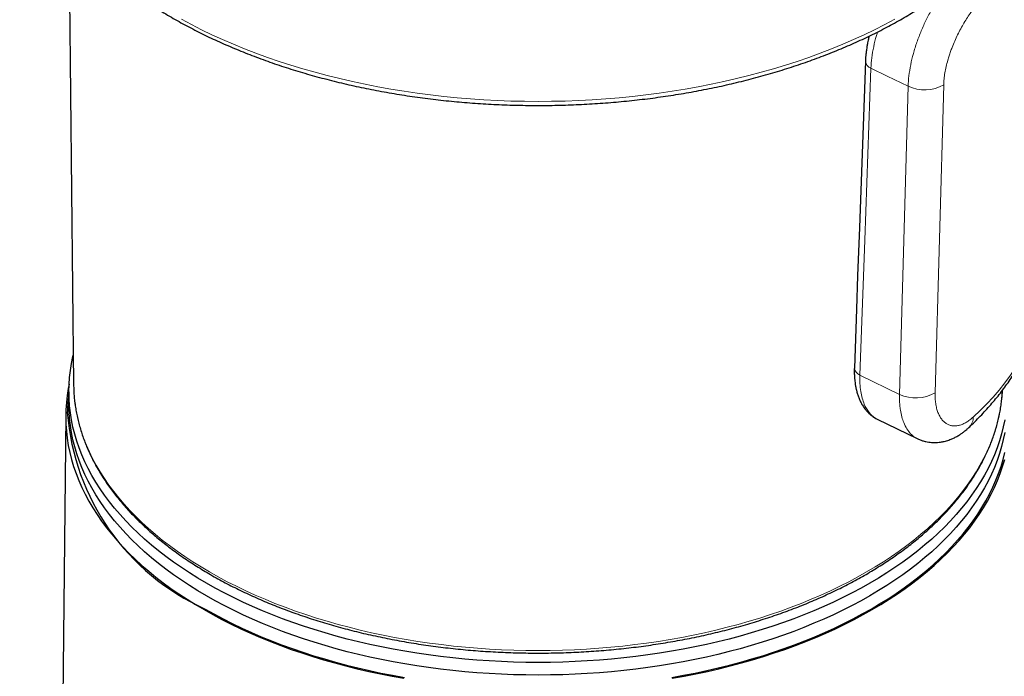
# Model space of a CAD drawing. Header units: millimetres. Extents: x 8 to 927, y 12 to 1100.
# Tile 12 of 31: x 665 to 697, y 297 to 318. Entities that reach past the tile are written whole.
import ezdxf

# ---------------------------------------------------------------- set-up
doc = ezdxf.new("R2010")
doc.units = ezdxf.units.MM

msp = doc.modelspace()

# ---------------------------------------------------------------- linework, layer by layer
at = {"color": 7, "linetype": 'Continuous', "lineweight": 30}
for p, q in [((666.493, 320.657), (666.649, 306.053)), ((666.5, 305.806), (666.5, 305.398)), ((696.644, 305.828), (696.645, 305.847)), ((666.396, 305.045), (665.835, 250.012)), ((692.601, 304.92), (693.894, 304.29)), ((693.895, 304.29), (693.889, 304.292))]:
    msp.add_line(p, q, dxfattribs=at)
at = {"color": 8, "linetype": 'Continuous', "lineweight": 0}
for p, q in [((694.748, 315.723), (694.471, 305.77)), ((693.321, 305.721), (693.598, 315.674)), ((692.04, 306.345), (693.321, 305.721))]:
    msp.add_line(p, q, dxfattribs=at)
at = {"color": 8, "linetype": 'Continuous', "lineweight": 0, "flags": 128}
for points in [[(693.168, 317.838), (692.846, 317.666), (692.517, 317.499), (692.18, 317.338), (691.836, 317.181), (691.485, 317.03), (691.128, 316.884), (690.763, 316.743), (690.393, 316.608), (690.016, 316.479), (689.634, 316.356), (689.247, 316.238), (688.854, 316.126), (688.456, 316.02), (688.053, 315.92), (687.647, 315.827), (687.236, 315.739), (686.821, 315.658), (686.403, 315.583), (685.981, 315.514), (685.556, 315.452), (685.129, 315.396), (684.699, 315.347), (684.268, 315.304), (683.834, 315.268), (683.399, 315.238), (682.963, 315.215), (682.526, 315.198), (682.088, 315.188), (681.65, 315.185), (681.212, 315.188), (680.775, 315.198), (680.337, 315.215), (679.901, 315.238), (679.466, 315.268), (679.033, 315.304), (678.601, 315.347), (678.171, 315.396), (677.744, 315.452), (677.32, 315.514), (676.898, 315.583), (676.48, 315.658), (676.065, 315.739), (675.654, 315.827), (675.247, 315.92), (674.844, 316.02), (674.447, 316.126), (674.054, 316.238), (673.666, 316.356), (673.284, 316.479), (672.907, 316.608), (672.537, 316.743), (672.173, 316.884), (671.815, 317.03), (671.464, 317.181), (671.12, 317.338), (670.783, 317.499), (670.454, 317.666), (670.132, 317.838)], [(692.398, 316.259), (692.198, 310.707), (692.04, 306.345)], [(693.598, 315.674), (692.926, 316.002), (692.398, 316.259)], [(666.657, 305.821), (666.669, 305.653), (666.695, 305.427), (666.731, 305.201), (666.777, 304.976), (666.833, 304.752), (666.9, 304.528), (666.976, 304.306), (667.063, 304.085), (667.16, 303.865), (667.266, 303.647), (667.383, 303.43), (667.509, 303.215), (667.645, 303.003), (667.79, 302.792), (667.945, 302.584), (668.11, 302.378), (668.284, 302.175), (668.466, 301.974), (668.658, 301.776), (668.859, 301.581), (669.069, 301.39), (669.287, 301.201), (669.514, 301.016), (669.749, 300.834), (669.992, 300.656), (670.243, 300.482), (670.502, 300.311), (670.768, 300.145), (671.042, 299.983), (671.324, 299.824), (671.612, 299.67), (671.907, 299.521), (672.209, 299.376), (672.518, 299.236), (672.832, 299.1), (673.153, 298.969), (673.48, 298.843), (673.812, 298.722), (674.149, 298.606), (674.492, 298.495), (674.84, 298.39), (675.192, 298.29), (675.548, 298.195), (675.909, 298.105), (676.274, 298.021), (676.643, 297.943), (677.014, 297.87), (677.39, 297.803), (677.767, 297.741), (678.148, 297.685), (678.531, 297.635), (678.916, 297.591), (679.303, 297.553), (679.692, 297.52), (680.082, 297.493), (680.473, 297.473), (680.865, 297.458), (681.258, 297.449), (681.65, 297.446), (682.043, 297.449), (682.435, 297.458), (682.827, 297.473), (683.218, 297.493), (683.608, 297.52), (683.997, 297.553), (684.384, 297.591), (684.769, 297.635), (685.152, 297.685), (685.533, 297.741), (685.911, 297.803), (686.286, 297.87), (686.658, 297.943), (687.026, 298.021), (687.391, 298.105), (687.752, 298.195), (688.109, 298.29), (688.461, 298.39), (688.808, 298.495), (689.151, 298.606), (689.489, 298.722), (689.821, 298.843), (690.147, 298.969), (690.468, 299.1), (690.783, 299.236), (691.091, 299.376), (691.393, 299.521), (691.688, 299.67), (691.977, 299.824), (692.258, 299.983), (692.532, 300.145), (692.799, 300.311), (693.058, 300.482), (693.309, 300.656), (693.552, 300.834), (693.787, 301.016), (694.014, 301.201), (694.232, 301.39), (694.441, 301.581), (694.642, 301.776), (694.834, 301.974), (695.017, 302.175), (695.191, 302.378), (695.355, 302.584), (695.51, 302.792), (695.656, 303.003), (695.791, 303.215), (695.918, 303.43), (696.034, 303.647), (696.141, 303.865), (696.237, 304.085), (696.324, 304.306), (696.401, 304.528), (696.467, 304.752), (696.524, 304.976), (696.57, 305.201), (696.606, 305.427), (696.631, 305.653), (696.644, 305.828)]]:
    msp.add_lwpolyline(points, dxfattribs=at)
at = {"color": 7, "linetype": 'Continuous', "lineweight": 30, "flags": 128}
for points in [[(692.219, 316.485), (692.025, 311.11), (691.969, 309.554), (691.93, 308.473), (691.862, 306.571)], [(696.718, 304.897), (696.672, 304.669), (696.615, 304.442), (696.548, 304.217), (696.471, 303.992), (696.383, 303.769), (696.286, 303.547), (696.179, 303.326), (696.061, 303.107), (695.934, 302.891), (695.797, 302.676), (695.65, 302.463), (695.493, 302.252), (695.327, 302.044), (695.152, 301.839), (694.968, 301.636), (694.774, 301.436), (694.571, 301.239), (694.36, 301.046), (694.139, 300.855), (693.911, 300.668), (693.673, 300.485), (693.428, 300.305), (693.174, 300.129), (692.913, 299.956), (692.644, 299.788), (692.367, 299.624), (692.083, 299.464), (691.792, 299.309), (691.494, 299.158), (691.189, 299.011), (690.877, 298.869), (690.559, 298.732), (690.236, 298.6), (689.906, 298.473), (689.57, 298.35), (689.229, 298.233), (688.883, 298.121), (688.532, 298.014), (688.177, 297.913), (687.816, 297.817), (687.452, 297.727), (687.083, 297.642), (686.711, 297.562), (686.336, 297.489), (685.957, 297.421), (685.575, 297.359), (685.191, 297.302), (684.804, 297.252), (684.415, 297.207), (684.024, 297.168), (683.631, 297.135), (683.237, 297.108), (682.842, 297.087), (682.446, 297.072), (682.05, 297.063), (681.653, 297.06), (681.256, 297.063), (680.86, 297.072), (680.464, 297.087), (680.069, 297.108), (679.675, 297.135), (679.283, 297.167), (678.892, 297.206), (678.502, 297.251), (678.116, 297.301), (677.731, 297.358), (677.349, 297.42), (676.97, 297.488), (676.595, 297.561), (676.222, 297.641), (675.854, 297.725), (675.489, 297.816), (675.129, 297.912), (674.773, 298.013), (674.422, 298.12), (674.076, 298.231), (673.735, 298.349), (673.4, 298.471), (673.07, 298.598), (672.746, 298.73), (672.428, 298.867), (672.116, 299.009), (671.811, 299.155), (671.513, 299.306), (671.222, 299.462), (670.938, 299.622), (670.661, 299.786), (670.391, 299.954), (670.13, 300.126), (669.876, 300.302), (669.631, 300.482), (669.393, 300.665), (669.164, 300.853), (668.944, 301.043), (668.732, 301.237), (668.529, 301.433), (668.336, 301.633), (668.151, 301.836), (667.976, 302.041), (667.809, 302.249), (667.653, 302.46), (667.506, 302.673), (667.369, 302.887), (667.241, 303.104), (667.124, 303.323), (667.016, 303.543), (666.918, 303.765), (666.831, 303.989), (666.754, 304.213), (666.686, 304.439), (666.63, 304.666), (666.583, 304.893), (666.547, 305.121), (666.521, 305.35), (666.505, 305.579), (666.5, 305.808), (666.505, 306.037), (666.521, 306.265), (666.547, 306.494), (666.584, 306.722), (666.63, 306.949), (666.639, 306.986)], [(666.506, 306.048), (666.48, 305.913), (666.443, 305.684), (666.417, 305.454), (666.401, 305.223), (666.396, 304.993), (666.401, 304.762), (666.417, 304.532), (666.443, 304.302), (666.48, 304.072), (666.527, 303.843), (666.584, 303.615), (666.652, 303.388), (666.729, 303.162), (666.818, 302.937), (666.916, 302.714), (667.024, 302.492), (667.143, 302.272), (667.271, 302.053), (667.409, 301.837), (667.557, 301.623), (667.715, 301.411), (667.882, 301.202), (668.059, 300.995), (668.245, 300.791), (668.44, 300.59), (668.644, 300.392), (668.857, 300.197), (669.079, 300.005), (669.309, 299.817), (669.548, 299.632), (669.796, 299.451), (670.051, 299.274), (670.314, 299.1), (670.585, 298.931), (670.864, 298.766), (671.15, 298.605), (671.443, 298.449), (671.743, 298.297), (672.05, 298.149), (672.364, 298.006), (672.684, 297.869), (673.01, 297.736), (673.342, 297.607), (673.68, 297.484), (674.023, 297.367), (674.372, 297.254), (674.725, 297.147), (675.083, 297.045), (675.446, 296.948), (675.813, 296.857), (676.184, 296.772), (676.558, 296.692), (676.936, 296.618), (677.318, 296.549)], [(666.649, 306.053), (666.654, 305.88), (666.657, 305.821)], [(696.718, 304.488), (696.672, 304.261), (696.615, 304.034), (696.548, 303.808), (696.471, 303.584), (696.383, 303.36), (696.286, 303.138), (696.179, 302.918), (696.061, 302.699), (695.934, 302.482), (695.797, 302.267), (695.65, 302.055), (695.493, 301.844), (695.327, 301.636), (695.152, 301.431), (694.968, 301.228), (694.774, 301.028), (694.571, 300.831), (694.36, 300.637), (694.139, 300.447), (693.911, 300.26), (693.673, 300.076), (693.428, 299.896), (693.174, 299.72), (692.913, 299.548), (692.644, 299.38), (692.367, 299.216), (692.083, 299.056), (691.792, 298.9), (691.494, 298.749), (691.189, 298.603), (690.877, 298.461), (690.559, 298.324), (690.236, 298.192), (689.906, 298.064), (689.57, 297.942), (689.229, 297.825), (688.883, 297.713), (688.532, 297.606), (688.177, 297.505), (687.816, 297.409), (687.452, 297.318), (687.083, 297.234), (686.711, 297.154), (686.336, 297.081), (685.957, 297.013), (685.575, 296.95), (685.191, 296.894), (684.804, 296.843), (684.415, 296.799), (684.024, 296.76), (683.631, 296.727), (683.237, 296.7), (682.842, 296.679), (682.446, 296.664), (682.05, 296.655), (681.653, 296.652), (681.256, 296.655), (680.86, 296.664), (680.464, 296.679), (680.069, 296.699), (679.675, 296.726), (679.283, 296.759), (678.892, 296.798), (678.502, 296.843), (678.116, 296.893), (677.731, 296.949), (677.349, 297.012), (676.97, 297.079), (676.595, 297.153), (676.222, 297.232), (675.854, 297.317), (675.489, 297.408), (675.129, 297.503), (674.773, 297.605), (674.422, 297.711), (674.076, 297.823), (673.735, 297.94), (673.4, 298.062), (673.07, 298.19), (672.746, 298.322), (672.428, 298.459), (672.116, 298.601), (671.811, 298.747), (671.513, 298.898), (671.222, 299.054), (670.938, 299.213), (670.661, 299.377), (670.391, 299.546), (670.13, 299.718), (669.876, 299.894), (669.631, 300.074), (669.393, 300.257), (669.164, 300.444), (668.944, 300.635), (668.732, 300.828), (668.529, 301.025), (668.336, 301.225), (668.151, 301.428), (667.976, 301.633), (667.809, 301.841), (667.653, 302.052), (667.506, 302.264), (667.369, 302.479), (667.241, 302.696), (667.124, 302.915), (667.016, 303.135), (666.918, 303.357), (666.831, 303.58), (666.754, 303.805), (666.686, 304.031), (666.63, 304.257), (666.583, 304.485), (666.547, 304.713), (666.521, 304.941), (666.505, 305.17), (666.5, 305.398)], [(685.969, 296.577), (686.349, 296.645), (686.726, 296.719), (687.099, 296.798), (687.469, 296.884), (687.834, 296.974), (688.196, 297.071), (688.553, 297.172), (688.905, 297.279), (689.252, 297.391), (689.594, 297.509), (689.931, 297.632), (690.262, 297.759), (690.587, 297.892), (690.906, 298.029), (691.219, 298.172), (691.525, 298.318), (691.824, 298.47), (692.116, 298.626), (692.401, 298.786), (692.679, 298.951), (692.949, 299.12), (693.212, 299.292), (693.466, 299.469), (693.713, 299.649), (693.951, 299.834), (694.181, 300.021), (694.402, 300.212), (694.614, 300.407), (694.818, 300.604), (695.012, 300.805), (695.197, 301.008), (695.373, 301.214), (695.54, 301.423), (695.697, 301.634), (695.845, 301.847), (695.983, 302.063), (696.11, 302.28), (696.228, 302.5), (696.337, 302.721), (696.435, 302.944), (696.522, 303.168), (696.6, 303.393), (696.667, 303.62), (696.725, 303.847)], [(685.983, 296.549), (686.364, 296.618), (686.742, 296.692), (687.117, 296.772), (687.488, 296.857), (687.855, 296.948), (688.217, 297.045), (688.575, 297.147), (688.929, 297.254), (689.277, 297.367), (689.62, 297.484), (689.958, 297.607), (690.29, 297.736), (690.616, 297.869), (690.936, 298.006), (691.25, 298.149), (691.557, 298.297), (691.857, 298.449), (692.15, 298.605), (692.437, 298.766), (692.715, 298.931), (692.986, 299.1), (693.25, 299.274), (693.505, 299.451), (693.752, 299.632), (693.991, 299.817), (694.222, 300.005), (694.443, 300.197), (694.657, 300.392), (694.861, 300.59), (695.056, 300.791), (695.242, 300.995), (695.418, 301.202), (695.586, 301.411), (695.743, 301.623), (695.891, 301.837), (696.029, 302.053), (696.158, 302.272), (696.276, 302.492), (696.385, 302.714), (696.483, 302.937), (696.571, 303.162), (696.649, 303.388), (696.717, 303.615)], [(670.899, 298.786), (671.184, 298.626), (671.477, 298.47), (671.776, 298.318), (672.082, 298.172), (672.394, 298.029), (672.713, 297.892), (673.038, 297.759), (673.369, 297.632), (673.706, 297.509), (674.048, 297.391), (674.395, 297.279), (674.748, 297.172), (675.105, 297.071), (675.466, 296.974), (675.832, 296.884), (676.201, 296.798), (676.575, 296.719), (676.952, 296.645), (677.332, 296.577)]]:
    msp.add_lwpolyline(points, dxfattribs=at)
at = {"color": 8, "linetype": 'Continuous', "lineweight": 0}
for centre, radius, start, end in [((692.494, 316.519), 0.277, 187.0904, 249.5674), ((694.126, 316.793), 1.237, 244.7384, 300.1661), ((690.791, 310.569), 7.43, 311.4011, 348.4047), ((692.137, 306.605), 0.277, 187.0956, 249.5661), ((693.849, 306.84), 1.237, 244.7384, 300.1661), ((695.221, 304.995), 0.484, 314.8725, 0.1542)]:
    msp.add_arc(centre, radius, start, end, dxfattribs=at)
at = {"color": 7, "linetype": 'Continuous', "lineweight": 30}
msp.add_arc((674.025, 305.713), 7.599, 184.3905, 245.7127, dxfattribs=at)
for points, knots in [([(665.146, 326.432), (665.137, 326.401), (665.108, 326.304), (665.068, 326.141), (665.024, 325.941), (664.987, 325.741), (664.957, 325.54), (664.935, 325.339), (664.92, 325.138), (664.911, 324.937), (664.91, 324.736), (664.916, 324.535), (664.929, 324.334), (664.949, 324.133), (664.976, 323.932), (665.01, 323.732), (665.051, 323.532), (665.1, 323.333), (665.155, 323.134), (665.217, 322.937), (665.287, 322.739), (665.363, 322.543), (665.446, 322.348), (665.536, 322.153), (665.633, 321.96), (665.737, 321.768), (665.847, 321.577), (665.965, 321.388), (666.089, 321.2), (666.219, 321.014), (666.356, 320.829), (666.5, 320.646), (666.65, 320.464), (666.807, 320.285), (666.97, 320.107), (667.139, 319.932), (667.314, 319.759), (667.496, 319.587), (667.683, 319.418), (667.877, 319.252), (668.076, 319.088), (668.281, 318.926), (668.492, 318.767), (668.708, 318.61), (668.93, 318.456), (669.157, 318.305), (669.39, 318.156), (669.627, 318.011), (669.87, 317.868), (670.118, 317.728), (670.37, 317.592), (670.628, 317.458), (670.89, 317.328), (671.156, 317.2), (671.427, 317.076), (671.702, 316.956), (671.982, 316.838), (672.265, 316.724), (672.553, 316.614), (672.844, 316.507), (673.139, 316.403), (673.438, 316.303), (673.74, 316.207), (674.045, 316.114), (674.354, 316.025), (674.666, 315.94), (674.98, 315.858), (675.298, 315.78), (675.618, 315.706), (675.94, 315.636), (676.265, 315.57), (676.593, 315.508), (676.922, 315.449), (677.254, 315.395), (677.587, 315.344), (677.922, 315.298), (678.258, 315.255), (678.596, 315.217), (678.936, 315.182), (679.276, 315.152), (679.617, 315.126), (679.96, 315.103), (680.303, 315.085), (680.646, 315.071), (680.99, 315.061), (681.334, 315.055), (681.679, 315.054), (682.023, 315.056), (682.367, 315.063), (682.711, 315.073), (683.054, 315.088), (683.397, 315.107), (683.739, 315.13), (684.081, 315.157), (684.421, 315.188), (684.76, 315.223), (685.098, 315.262), (685.434, 315.305), (685.769, 315.352), (686.102, 315.403), (686.433, 315.458), (686.762, 315.518), (687.089, 315.581), (687.413, 315.647), (687.735, 315.718), (688.055, 315.793), (688.372, 315.871), (688.686, 315.953), (688.997, 316.039), (689.305, 316.129), (689.61, 316.222), (689.912, 316.319), (690.21, 316.42), (690.504, 316.524), (690.795, 316.632), (691.082, 316.743), (691.365, 316.857), (691.643, 316.975), (691.918, 317.097), (692.188, 317.221), (692.454, 317.349), (692.715, 317.48), (692.972, 317.614), (693.224, 317.751), (693.471, 317.891), (693.677, 318.013), (693.798, 318.088), (693.841, 318.115)], [0, 0, 0, 0, 0.003696, 0.011702, 0.019703, 0.0277, 0.035693, 0.043683, 0.05167, 0.059655, 0.067639, 0.075622, 0.083605, 0.09159, 0.099575, 0.107564, 0.115555, 0.123549, 0.131548, 0.139551, 0.147559, 0.155573, 0.163591, 0.171615, 0.179645, 0.18768, 0.19572, 0.203765, 0.211815, 0.21987, 0.227929, 0.235992, 0.244059, 0.252129, 0.260202, 0.268277, 0.276355, 0.284435, 0.292517, 0.300601, 0.308685, 0.316771, 0.324857, 0.332944, 0.341032, 0.34912, 0.357208, 0.365296, 0.373384, 0.381471, 0.389559, 0.397646, 0.405733, 0.41382, 0.421906, 0.429991, 0.438076, 0.446161, 0.454245, 0.462329, 0.470412, 0.478495, 0.486577, 0.494658, 0.502739, 0.51082, 0.5189, 0.52698, 0.535059, 0.543138, 0.551217, 0.559295, 0.567372, 0.57545, 0.583527, 0.591604, 0.599681, 0.607757, 0.615833, 0.623909, 0.631985, 0.64006, 0.648136, 0.656211, 0.664287, 0.672362, 0.680437, 0.688513, 0.696588, 0.704663, 0.712739, 0.720814, 0.72889, 0.736965, 0.745041, 0.753117, 0.761194, 0.76927, 0.777347, 0.785424, 0.793501, 0.801579, 0.809657, 0.817735, 0.825814, 0.833893, 0.841973, 0.850053, 0.858133, 0.866214, 0.874296, 0.882378, 0.89046, 0.898543, 0.906627, 0.914711, 0.922796, 0.930881, 0.938967, 0.947053, 0.95514, 0.963228, 0.971316, 0.979404, 0.987493, 0.995582, 1, 1, 1, 1]), ([(692.338, 317.294), (692.333, 317.273), (692.322, 317.229), (692.306, 317.155), (692.287, 317.064), (692.269, 316.962), (692.252, 316.853), (692.238, 316.74), (692.225, 316.615), (692.221, 316.53), (692.219, 316.485)], [0, 0, 0, 0, 0.076433, 0.157167, 0.26678, 0.405521, 0.528882, 0.668959, 0.825929, 1, 1, 1, 1]), ([(695.562, 304.652), (695.595, 304.683), (695.69, 304.774), (695.843, 304.926), (696.017, 305.108), (696.186, 305.292), (696.347, 305.478), (696.502, 305.667), (696.651, 305.857), (696.792, 306.05), (696.927, 306.244), (697.055, 306.44), (697.176, 306.637), (697.29, 306.836), (697.397, 307.036), (697.497, 307.237), (697.59, 307.44), (697.676, 307.644), (697.755, 307.849), (697.827, 308.054), (697.891, 308.261), (697.949, 308.468), (697.999, 308.676), (698.036, 308.852), (698.055, 308.96), (698.062, 308.998)], [0, 0, 0, 0, 0.0246, 0.070728, 0.11682, 0.162855, 0.208827, 0.254728, 0.300553, 0.346294, 0.391945, 0.437501, 0.482955, 0.528303, 0.573543, 0.61867, 0.663686, 0.708588, 0.75338, 0.798063, 0.842644, 0.887126, 0.931518, 0.975829, 1, 1, 1, 1]), ([(691.862, 306.571), (691.861, 306.519), (691.859, 306.423), (691.864, 306.295), (691.872, 306.19), (691.882, 306.111), (691.89, 306.054), (691.896, 306.016), (691.901, 305.987), (691.906, 305.96), (691.912, 305.931), (691.919, 305.898), (691.928, 305.862), (691.944, 305.795), (691.972, 305.702), (692.014, 305.587), (692.064, 305.476), (692.125, 305.365), (692.183, 305.279), (692.23, 305.219), (692.259, 305.185), (692.284, 305.156), (692.309, 305.131), (692.335, 305.105), (692.367, 305.076), (692.409, 305.04), (692.462, 305.001), (692.525, 304.96), (692.572, 304.935), (692.598, 304.922)], [0, 0, 0, 0, 0.0707314, 0.1316098, 0.1825098, 0.2233294, 0.2497707, 0.269011, 0.281763, 0.2948761, 0.3100333, 0.3272411, 0.3465063, 0.3677143, 0.4345399, 0.4993314, 0.5649113, 0.6325531, 0.7074585, 0.736588, 0.7617185, 0.7823936, 0.8002817, 0.8179584, 0.8418707, 0.8720303, 0.908446, 0.9511121, 1, 1, 1, 1]), ([(666.501, 305.757), (666.499, 305.745), (666.487, 305.669), (666.472, 305.527), (666.455, 305.332), (666.45, 305.202), (666.448, 305.137)], [0, 0, 0, 0, 0.056719, 0.372296, 0.687589, 1, 1, 1, 1]), ([(666.657, 305.815), (666.661, 305.757), (666.669, 305.635), (666.69, 305.449), (666.718, 305.259), (666.753, 305.07), (666.795, 304.881), (666.844, 304.692), (666.9, 304.504), (666.963, 304.317), (667.033, 304.131), (667.11, 303.945), (667.194, 303.761), (667.285, 303.577), (667.383, 303.395), (667.487, 303.214), (667.598, 303.035), (667.716, 302.857), (667.841, 302.68), (667.972, 302.506), (668.11, 302.332), (668.254, 302.161), (668.404, 301.992), (668.561, 301.824), (668.724, 301.659), (668.893, 301.495), (669.069, 301.334), (669.25, 301.176), (669.437, 301.019), (669.63, 300.865), (669.828, 300.714), (670.032, 300.565), (670.242, 300.419), (670.457, 300.276), (670.678, 300.135), (670.903, 299.998), (671.134, 299.863), (671.369, 299.731), (671.61, 299.602), (671.855, 299.477), (672.104, 299.354), (672.359, 299.235), (672.617, 299.119), (672.88, 299.006), (673.147, 298.897), (673.418, 298.791), (673.693, 298.689), (673.971, 298.59), (674.254, 298.495), (674.539, 298.403), (674.828, 298.315), (675.12, 298.231), (675.416, 298.15), (675.714, 298.073), (676.015, 298), (676.318, 297.931), (676.624, 297.866), (676.933, 297.804), (677.244, 297.746), (677.556, 297.693), (677.871, 297.643), (678.187, 297.597), (678.505, 297.556), (678.825, 297.518), (679.146, 297.484), (679.468, 297.455), (679.791, 297.429), (680.115, 297.408), (680.439, 297.391), (680.765, 297.377), (681.09, 297.368), (681.416, 297.363), (681.742, 297.362), (682.068, 297.366), (682.394, 297.373), (682.719, 297.384), (683.044, 297.4), (683.368, 297.42), (683.692, 297.443), (684.014, 297.471), (684.336, 297.503), (684.656, 297.539), (684.975, 297.579), (685.292, 297.623), (685.607, 297.671), (685.921, 297.723), (686.232, 297.778), (686.542, 297.838), (686.849, 297.902), (687.154, 297.969), (687.456, 298.041), (687.755, 298.116), (688.052, 298.195), (688.345, 298.278), (688.636, 298.364), (688.923, 298.454), (689.206, 298.548), (689.487, 298.645), (689.763, 298.746), (690.036, 298.851), (690.304, 298.958), (690.569, 299.069), (690.829, 299.184), (691.086, 299.302), (691.337, 299.423), (691.585, 299.547), (691.827, 299.675), (692.065, 299.805), (692.298, 299.938), (692.525, 300.075), (692.748, 300.214), (692.965, 300.356), (693.177, 300.501), (693.384, 300.649), (693.585, 300.799), (693.781, 300.952), (693.97, 301.108), (694.154, 301.265), (694.332, 301.426), (694.504, 301.588), (694.67, 301.753), (694.83, 301.919), (694.983, 302.088), (695.13, 302.259), (695.271, 302.432), (695.405, 302.606), (695.532, 302.782), (695.653, 302.96), (695.767, 303.139), (695.875, 303.32), (695.976, 303.501), (696.069, 303.685), (696.156, 303.869), (696.236, 304.054), (696.309, 304.241), (696.376, 304.428), (696.435, 304.616), (696.487, 304.804), (696.532, 304.994), (696.57, 305.183), (696.601, 305.373), (696.624, 305.564), (696.638, 305.713), (696.642, 305.8), (696.643, 305.823)], [0, 0, 0, 0, 0.006436, 0.013435, 0.020435, 0.027438, 0.034444, 0.041454, 0.048468, 0.055487, 0.062512, 0.069542, 0.076577, 0.083618, 0.090665, 0.097717, 0.104774, 0.111837, 0.118904, 0.125975, 0.133051, 0.14013, 0.147213, 0.154298, 0.161386, 0.168477, 0.17557, 0.182664, 0.189759, 0.196856, 0.203954, 0.211052, 0.218151, 0.225251, 0.23235, 0.23945, 0.246549, 0.253648, 0.260747, 0.267846, 0.274944, 0.282042, 0.28914, 0.296237, 0.303333, 0.310429, 0.317524, 0.324619, 0.331714, 0.338807, 0.345901, 0.352994, 0.360086, 0.367178, 0.374269, 0.38136, 0.38845, 0.395541, 0.40263, 0.40972, 0.416809, 0.423898, 0.430986, 0.438074, 0.445162, 0.45225, 0.459338, 0.466425, 0.473513, 0.4806, 0.487687, 0.494774, 0.501861, 0.508948, 0.516035, 0.523123, 0.53021, 0.537297, 0.544385, 0.551472, 0.55856, 0.565648, 0.572736, 0.579825, 0.586913, 0.594003, 0.601092, 0.608182, 0.615272, 0.622362, 0.629453, 0.636545, 0.643637, 0.650729, 0.657822, 0.664915, 0.672009, 0.679104, 0.686199, 0.693294, 0.700391, 0.707487, 0.714585, 0.721683, 0.728781, 0.73588, 0.74298, 0.75008, 0.75718, 0.764281, 0.771381, 0.778483, 0.785584, 0.792685, 0.799786, 0.806886, 0.813986, 0.821085, 0.828183, 0.83528, 0.842375, 0.849469, 0.85656, 0.863649, 0.870735, 0.877818, 0.884897, 0.891972, 0.899043, 0.90611, 0.913171, 0.920227, 0.927278, 0.934323, 0.941363, 0.948396, 0.955424, 0.962447, 0.969465, 0.976477, 0.983486, 0.990491, 0.997493, 1, 1, 1, 1]), ([(693.891, 304.292), (693.922, 304.278), (693.977, 304.252), (694.054, 304.225), (694.117, 304.207), (694.185, 304.19), (694.264, 304.176), (694.358, 304.166), (694.453, 304.163), (694.552, 304.167), (694.654, 304.178), (694.752, 304.197), (694.841, 304.221), (694.915, 304.245), (694.981, 304.27), (695.04, 304.295), (695.095, 304.321), (695.148, 304.348), (695.201, 304.378), (695.252, 304.409), (695.301, 304.441), (695.345, 304.471), (695.387, 304.503), (695.436, 304.541), (695.495, 304.59), (695.538, 304.63), (695.562, 304.652)], [0, 0, 0, 0, 0.055297, 0.09917, 0.131904, 0.162331, 0.212026, 0.26188, 0.316642, 0.36907, 0.424512, 0.487833, 0.534793, 0.578399, 0.617458, 0.652699, 0.684449, 0.719467, 0.751232, 0.786472, 0.818986, 0.847923, 0.873905, 0.906337, 0.948416, 1, 1, 1, 1])]:
    msp.add_open_spline(points, degree=3, knots=knots, dxfattribs=at)
at = {"color": 8, "linetype": 'Continuous', "lineweight": 0}
for points, knots in [([(693.598, 315.674), (693.605, 315.786), (693.617, 316.009), (693.677, 316.366), (693.764, 316.731), (693.879, 317.1), (694.019, 317.466), (694.181, 317.824), (694.362, 318.168), (694.559, 318.493), (694.766, 318.794), (694.98, 319.065), (695.196, 319.306), (695.338, 319.435), (695.409, 319.499)], [0, 0, 0, 0, 0.084019, 0.167748, 0.251296, 0.334688, 0.417929, 0.501078, 0.58422, 0.667426, 0.750697, 0.833942, 0.917057, 1, 1, 1, 1]), ([(696.083, 318.598), (696.045, 318.561), (695.971, 318.488), (695.856, 318.36), (695.741, 318.219), (695.627, 318.063), (695.513, 317.896), (695.402, 317.719), (695.297, 317.533), (695.196, 317.339), (695.102, 317.138), (695.026, 316.955), (694.967, 316.795), (694.92, 316.657), (694.871, 316.495), (694.824, 316.311), (694.784, 316.108), (694.757, 315.91), (694.751, 315.785), (694.748, 315.723)], [0, 0, 0, 0, 0.063106, 0.125421, 0.187467, 0.249772, 0.313105, 0.375465, 0.437424, 0.499566, 0.562827, 0.625126, 0.66645, 0.707822, 0.749436, 0.812645, 0.875009, 0.937226, 1, 1, 1, 1]), ([(692.613, 317.429), (692.6, 317.391), (692.548, 317.23), (692.483, 316.949), (692.419, 316.593), (692.405, 316.371), (692.398, 316.259)], [0, 0, 0, 0, 0.09469, 0.395748, 0.697399, 1, 1, 1, 1]), ([(692.04, 306.345), (692.04, 306.253), (692.038, 306.067), (692.065, 305.816), (692.113, 305.594), (692.195, 305.354), (692.326, 305.132), (692.478, 304.984), (692.574, 304.937), (692.602, 304.923)], [0, 0, 0, 0, 0.1323406, 0.2674875, 0.3952578, 0.5156525, 0.7340829, 0.9231266, 1, 1, 1, 1]), ([(693.889, 304.292), (693.861, 304.308), (693.786, 304.349), (693.672, 304.448), (693.553, 304.602), (693.46, 304.787), (693.392, 304.993), (693.352, 305.184), (693.329, 305.372), (693.319, 305.542), (693.321, 305.662), (693.321, 305.721)], [0, 0, 0, 0, 0.077971, 0.209176, 0.349803, 0.499859, 0.618634, 0.742723, 0.828427, 0.916497, 1, 1, 1, 1]), ([(694.471, 305.77), (694.471, 305.709), (694.47, 305.589), (694.487, 305.423), (694.516, 305.27), (694.56, 305.133), (694.615, 305.013), (694.682, 304.911), (694.759, 304.828), (694.845, 304.766), (694.939, 304.723), (695.039, 304.701), (695.145, 304.7), (695.254, 304.719), (695.366, 304.758), (695.479, 304.818), (695.592, 304.895), (695.667, 304.962), (695.705, 304.996)], [0, 0, 0, 0, 0.062718, 0.124771, 0.186856, 0.249672, 0.312208, 0.37426, 0.436477, 0.499501, 0.561873, 0.62393, 0.686255, 0.74942, 0.812037, 0.87432, 0.936798, 1, 1, 1, 1])]:
    msp.add_open_spline(points, degree=3, knots=knots, dxfattribs=at)

doc.saveas('drawing.dxf')
